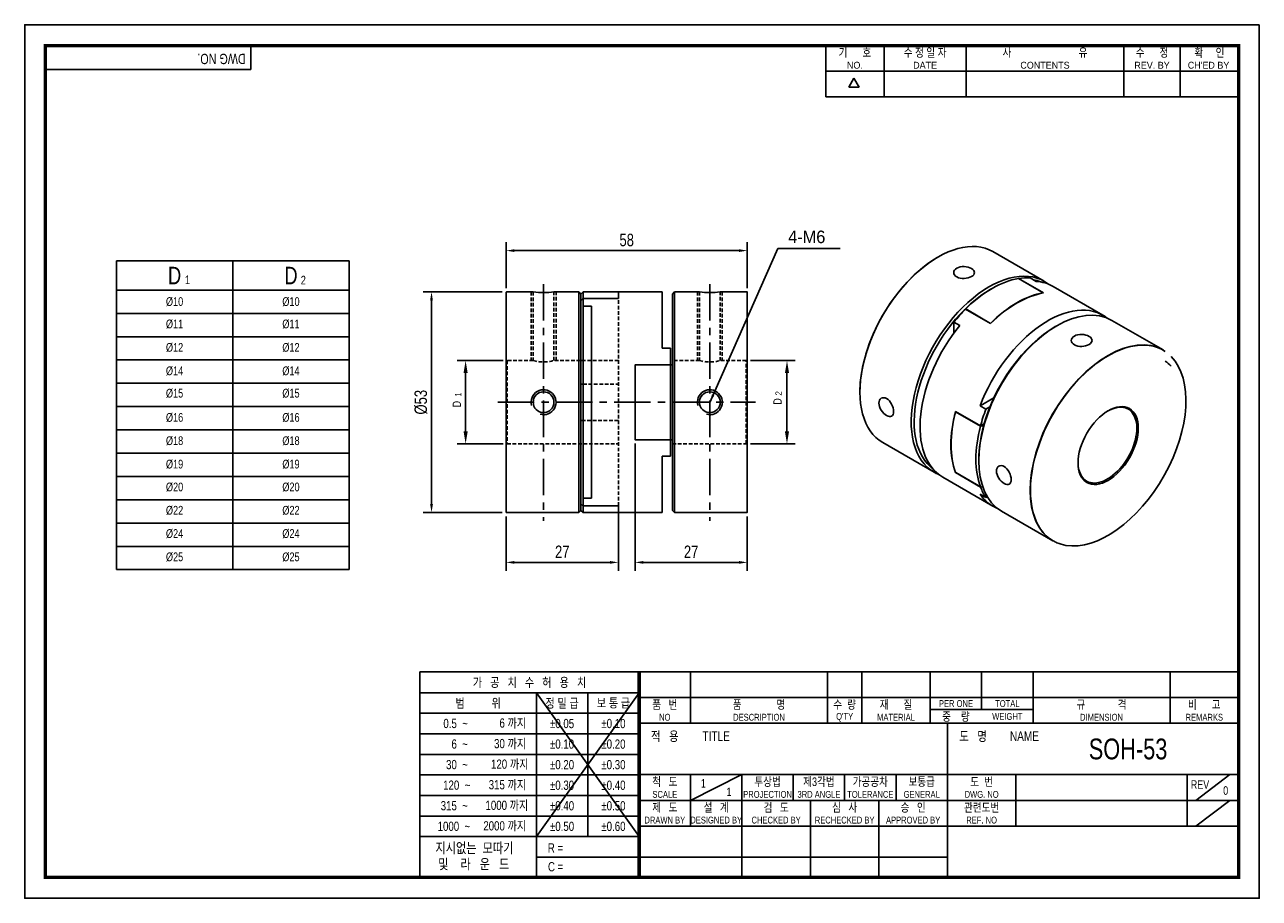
# Model space of a CAD drawing. Header units: millimetres. Extents: x 0 to 297, y 0 to 210.
import ezdxf
from ezdxf.enums import TextEntityAlignment as Align

# ---------------------------------------------------------------- set-up
doc = ezdxf.new("R2010")
doc.units = ezdxf.units.MM
doc.header["$LTSCALE"] = 7
for name, pattern in [('CENTER', [2, 1.25, -0.25, 0.25, -0.25]), ('CENTER2', [1.125, 0.75, -0.125, 0.125, -0.125]), ('DASHED', [0.75, 0.5, -0.25]), ('HIDDEN', [0.375, 0.25, -0.125]), ('HIDDEN2', [0.1875, 0.125, -0.0625]), ('PHANTOM2', [1.25, 0.625, -0.125, 0.125, -0.125, 0.125, -0.125])]:
    doc.linetypes.add(name, pattern=pattern)
doc.layers.get('0').update_dxf_attribs({"linetype": 'CONTINUOUS'})
doc.layers.get('Defpoints').update_dxf_attribs({"linetype": 'CONTINUOUS'})
for name, color, linetype in [('BM', 2, 'CONTINUOUS'), ('C', 1, 'CENTER2'), ('CT', 1, 'CENTER'), ('D', 7, 'CONTINUOUS'), ('DIM', 7, 'CONTINUOUS'), ('H', 3, 'HIDDEN'), ('HD', 4, 'DASHED'), ('P', 4, 'PHANTOM2')]:
    doc.layers.add(name, color=color, linetype=linetype)
doc.styles.get("Standard").update_dxf_attribs({"font": 'Gulim.ttf', "width": 0.8, "height": 3})
doc.dimstyles.new('LIM', dxfattribs={"dimtxt": 2, "dimasz": 2, "dimexe": 2, "dimexo": 1, "dimgap": 1, "dimtad": 1, "dimdec": 3, "dimzin": 9, "dimdsep": 46, "dimtxsty": 'Standard', "dimcen": 3, "dimclrd": 1, "dimclre": 1, "dimadec": 0, "dimazin": 0, "dimtfac": 1, "dimtdec": 3, "dimtmove": 0, "dimatfit": 3, "dimfxl": 0, "dimtolj": 1, "dimtzin": 0, "dimarcsym": 0})

# ---------------------------------------------------------------- blocks, each defined once
blk = doc.blocks.new('*D25')
at = {"layer": 'Defpoints', "color": 0}
for p in [(173.82, 155.69), (115.82, 145.7), (173.82, 145.7)]:
    blk.add_point(p, dxfattribs=at)
at = {"layer": 'DIM', "color": 1, "lineweight": -2}
for p, q in [((115.82, 146.7), (115.82, 157.69)), ((173.82, 146.7), (173.82, 157.69)), ((117.82, 155.69), (171.82, 155.69))]:
    blk.add_line(p, q, dxfattribs=at)
at = {"layer": 'DIM', "color": 1}
for points in [[(117.82, 156.03), (117.82, 155.36), (115.82, 155.69)], [(171.82, 156.03), (171.82, 155.36), (173.82, 155.69)]]:
    blk.add_solid(points, dxfattribs=at)
at = {"layer": 'DIM', "color": 0, "insert": (144.82, 158.23), "char_height": 3, "attachment_point": 5}
blk.add_mtext('\\A1;58', dxfattribs=at)
blk = doc.blocks.new('*D26')
at = {"layer": 'Defpoints', "color": 0}
for p in [(97.87, 145.75), (115.87, 145.75), (115.87, 92.75)]:
    blk.add_point(p, dxfattribs=at)
at = {"layer": 'DIM', "color": 1, "lineweight": -2}
for p, q in [((114.87, 145.75), (95.87, 145.75)), ((97.87, 94.75), (97.87, 143.75)), ((114.87, 92.75), (95.87, 92.75))]:
    blk.add_line(p, q, dxfattribs=at)
at = {"layer": 'DIM', "color": 1}
for points in [[(97.53, 143.75), (98.2, 143.75), (97.87, 145.75)], [(97.53, 94.75), (98.2, 94.75), (97.87, 92.75)]]:
    blk.add_solid(points, dxfattribs=at)
at = {"layer": 'DIM', "color": 0, "insert": (95.33, 119.25), "char_height": 3, "attachment_point": 5, "rotation": 90}
blk.add_mtext('\\A1;%%c53', dxfattribs=at)
blk = doc.blocks.new('*D27')
at = {"layer": 'Defpoints', "color": 0}
for p in [(115.82, 92.8), (142.82, 94.32), (142.82, 80.75)]:
    blk.add_point(p, dxfattribs=at)
at = {"layer": 'DIM', "color": 1, "lineweight": -2}
for p, q in [((142.82, 93.32), (142.82, 78.75)), ((115.82, 91.8), (115.82, 78.75)), ((117.82, 80.75), (140.82, 80.75))]:
    blk.add_line(p, q, dxfattribs=at)
at = {"layer": 'DIM', "color": 1}
for points in [[(117.82, 81.08), (117.82, 80.41), (115.82, 80.75)], [(140.82, 81.08), (140.82, 80.41), (142.82, 80.75)]]:
    blk.add_solid(points, dxfattribs=at)
at = {"layer": 'DIM', "color": 0, "insert": (129.32, 83.29), "char_height": 3, "attachment_point": 5}
blk.add_mtext('\\A1;27', dxfattribs=at)
blk = doc.blocks.new('*D28')
at = {"layer": 'Defpoints', "color": 0}
for p in [(146.82, 110.3), (173.82, 92.8), (173.82, 80.75)]:
    blk.add_point(p, dxfattribs=at)
at = {"layer": 'DIM', "color": 1, "lineweight": -2}
for p, q in [((146.82, 109.3), (146.82, 78.75)), ((173.82, 91.8), (173.82, 78.75)), ((148.82, 80.75), (171.82, 80.75))]:
    blk.add_line(p, q, dxfattribs=at)
at = {"layer": 'DIM', "color": 1}
for points in [[(148.82, 81.08), (148.82, 80.41), (146.82, 80.75)], [(171.82, 81.08), (171.82, 80.41), (173.82, 80.75)]]:
    blk.add_solid(points, dxfattribs=at)
at = {"layer": 'DIM', "color": 0, "insert": (160.32, 83.29), "char_height": 3, "attachment_point": 5}
blk.add_mtext('\\A1;27', dxfattribs=at)

msp = doc.modelspace()

# ---------------------------------------------------------------- linework, layer by layer
for p, q in [((54.437, 199.2323), (54.437, 205)), ((192.7139, 192.6407), (192.7139, 205)), ((206.7211, 192.6407), (206.7211, 205)), ((226.4959, 192.6407), (226.4959, 205)), ((264.3976, 192.6407), (264.3976, 205)), ((277.9928, 192.6407), (277.9928, 205)), ((54.437, 199.2323), (5, 199.2323)), ((192.7139, 198.8204), (291.588, 198.8204)), ((198.2565, 194.9765), (199.4924, 197.1172)), ((200.7283, 194.9765), (199.4924, 197.1172)), ((200.7283, 194.9765), (198.2565, 194.9765)), ((192.7139, 192.6407), (291.588, 192.6407)), ((22.0546, 153.2048), (22.0546, 79.0048)), ((22.0546, 153.2048), (78.0546, 153.2048)), ((78.0546, 153.2048), (78.0546, 79.0048)), ((22.0546, 79.0048), (78.0546, 79.0048)), ((95.0758, 54.437), (95.0758, 5)), ((147.8086, 54.437), (95.0758, 54.437)), ((292, 54.437), (147.8086, 54.437)), ((147.8086, 54.437), (147.8086, 5)), ((160.1679, 54.437), (160.1679, 42.0778)), ((193.1259, 54.437), (193.1259, 42.0778)), ((201.3654, 54.437), (201.3654, 42.0778)), ((217.8444, 54.437), (217.8444, 42.0778)), ((230.2037, 54.437), (230.2037, 45.3736)), ((242.563, 54.437), (242.563, 42.0778)), ((275.521, 54.437), (275.521, 42.0778)), ((147.8086, 49.4295), (95.0758, 49.4295)), ((147.8086, 49.4295), (123.0901, 14.8235)), ((123.0901, 49.4295), (147.8086, 14.8235)), ((123.0901, 49.4295), (123.0901, 5)), ((135.4493, 49.4295), (135.4493, 14.8235)), ((147.8086, 48.2574), (292, 48.2574)), ((217.8444, 45.3736), (242.563, 45.3736)), ((147.8086, 44.4858), (95.0758, 44.4858)), ((147.8086, 42.0778), (292, 42.0778)), ((221.9642, 5), (221.9642, 42.0778)), ((147.8086, 39.5421), (95.0758, 39.5421)), ((147.8086, 34.5984), (95.0758, 34.5984)), ((147.8086, 29.7185), (292, 29.7185)), ((160.1679, 23.5389), (172.5271, 29.7185)), ((160.1679, 29.7185), (160.1679, 17.3593)), ((172.5271, 29.7185), (172.5271, 5)), ((184.8864, 29.7185), (184.8864, 23.5389)), ((197.2457, 29.7185), (197.2457, 23.5389)), ((209.6049, 29.7185), (209.6049, 23.5389)), ((238.4432, 29.7185), (238.4432, 17.3593)), ((279.6407, 29.7185), (279.6407, 17.3593)), ((281.7006, 23.5389), (289.9401, 29.7185)), ((147.8086, 29.6547), (95.0758, 29.6547)), ((147.8086, 24.711), (95.0758, 24.711)), ((147.8086, 23.5389), (221.9642, 23.5389)), ((189.0061, 23.5389), (189.0061, 5)), ((205.4852, 23.5389), (205.4852, 5)), ((221.9642, 23.5389), (292, 23.5389)), ((281.7006, 17.3593), (289.9401, 23.5389)), ((147.8086, 19.7673), (95.0758, 19.7673)), ((147.8086, 17.3593), (292, 17.3593)), ((147.8086, 14.8235), (95.0758, 14.8235)), ((147.8086, 9.8798), (123.0901, 9.8798)), ((147.8086, 9.8798), (221.9642, 9.8798))]:
    msp.add_line(p, q)
at = {"color": 4}
for p, q in [((50.0546, 153.2048), (50.0546, 79.0048)), ((22.0546, 146.2048), (78.0546, 146.2048))]:
    msp.add_line(p, q, dxfattribs=at)
at = {"color": 1}
for p, q in [((22.0546, 140.6048), (78.0546, 140.6048)), ((22.0546, 135.0048), (78.0546, 135.0048)), ((22.0546, 129.4048), (78.0546, 129.4048)), ((22.0546, 123.8048), (78.0546, 123.8048)), ((22.0546, 118.2048), (78.0546, 118.2048)), ((22.0546, 112.6048), (78.0546, 112.6048)), ((22.0546, 107.0048), (78.0546, 107.0048)), ((22.0546, 101.4048), (78.0546, 101.4048)), ((22.0546, 95.8048), (78.0546, 95.8048)), ((22.0546, 90.2048), (78.0546, 90.2048)), ((22.0546, 84.6048), (78.0546, 84.6048))]:
    msp.add_line(p, q, dxfattribs=at)
msp.add_lwpolyline([(297, 210), (0, 210), (0, 0), (297, 0)], close=True)
msp.add_lwpolyline([(292, 205, 0.8, 0.8, 0), (5, 205, 0.8, 0.8, 0), (5, 5, 0.8, 0.8, 0), (292, 5, 0.8, 0.8, 0)], format="xyseb", close=True)
at = {"const_width": 0.824}
msp.add_lwpolyline([(147.8086, 5), (147.8086, 54.437)], dxfattribs=at)
at = {"layer": 'BM', "linetype": 'Continuous'}
for p, q in [((245.2536, 148.3193), (232.9146, 155.4432)), ((245.0263, 145.5332), (239.0513, 148.9829)), ((245.0393, 145.5312), (239.0607, 148.983)), ((239.0746, 148.9867), (245.085, 145.5166)), ((239.0746, 148.9749), (239.0746, 148.9867)), ((241.9031, 149.1233), (243.3173, 148.3068)), ((115.8162, 145.6975), (115.8162, 92.7975)), ((122.317, 145.7475), (115.8662, 145.7475)), ((133.3162, 145.7475), (127.3082, 145.7475)), ((133.3162, 92.7475), (133.3162, 145.7475)), ((133.8162, 145.2475), (133.3162, 145.7475)), ((134.3162, 145.7475), (133.8162, 145.2475)), ((142.7662, 145.7475), (134.3162, 145.7475)), ((134.3162, 144.1843), (134.3162, 145.7475)), ((153.3162, 145.7475), (142.8162, 145.7475)), ((142.8162, 145.7475), (142.8162, 144.1724)), ((153.3162, 145.7475), (153.3162, 132.2475)), ((156.3162, 145.7475), (155.8162, 145.2475)), ((156.3162, 92.7475), (156.3162, 145.7475)), ((162.3241, 145.7475), (156.3162, 145.7475)), ((173.7662, 145.7475), (167.3154, 145.7475)), ((173.8162, 92.7975), (173.8162, 145.6975)), ((232.7107, 146.5985), (232.3571, 146.3944)), ((259.3957, 140.1543), (247.3749, 147.0945)), ((133.8162, 143.6401), (133.8162, 145.2475)), ((134.2831, 144.1373), (133.8162, 143.6401)), ((133.8162, 143.6401), (133.8162, 94.8549)), ((134.3162, 142.3397), (134.3162, 144.1724)), ((134.3162, 144.1724), (142.8162, 144.1724)), ((155.8162, 145.2475), (155.8162, 128.2475)), ((134.3162, 96.1553), (134.3162, 142.3397)), ((134.3162, 142.3397), (136.3162, 142.3397)), ((136.3162, 142.3397), (136.3162, 96.1553)), ((226.3234, 141.623), (225.9932, 141.4077)), ((225.9932, 141.282), (225.9932, 141.4077)), ((226.3285, 141.6201), (226.3234, 141.623)), ((226.3467, 141.6382), (232.3571, 138.1681)), ((226.3701, 141.6615), (232.3452, 138.2118)), ((223.5183, 138.5088), (224.9325, 137.6923)), ((223.5183, 135.8584), (223.5183, 138.5088)), ((248.267, 137.6171), (247.9135, 137.4129)), ((273.856, 131.8056), (261.517, 138.9296)), ((155.3162, 132.2475), (153.3162, 132.2475)), ((155.3162, 128.2475), (155.3162, 132.2475)), ((146.8162, 110.2475), (146.8162, 128.2475)), ((155.3162, 128.2475), (146.8162, 128.2475)), ((155.3162, 128.2475), (155.3492, 128.2475)), ((155.3162, 110.2806), (155.3162, 128.2144)), ((155.3492, 128.2475), (155.8162, 128.2475)), ((155.8162, 110.2475), (155.8162, 128.2475)), ((133.8162, 123.6064), (134.3162, 123.6064)), ((229.8171, 118.3918), (233.1529, 120.3177)), ((229.9354, 113.5611), (223.925, 117.0312)), ((229.9269, 113.5292), (223.9519, 116.9789)), ((231.2313, 117.5753), (229.8171, 118.3918)), ((231.2313, 117.5753), (232.2012, 118.1353)), ((134.3162, 114.8886), (133.8162, 114.8886)), ((230.7999, 114.0602), (229.9354, 113.5611)), ((229.9602, 113.5754), (229.9836, 113.5619)), ((229.9836, 113.5619), (230.6653, 113.5743)), ((155.3162, 110.2475), (146.8162, 110.2475)), ((155.3162, 106.2475), (155.3162, 110.2475)), ((155.3492, 110.2475), (155.3162, 110.2475)), ((155.8162, 110.2475), (155.3492, 110.2475)), ((155.8162, 110.2475), (155.8162, 93.2475)), ((206.4146, 109.5439), (218.7536, 102.4199)), ((153.3162, 106.2475), (153.3162, 92.7475)), ((155.3162, 106.2475), (153.3162, 106.2475)), ((229.5287, 105.5696), (229.5287, 105.1613)), ((220.8749, 101.1952), (232.8957, 94.255)), ((223.925, 102.3343), (223.9419, 102.344)), ((229.9354, 98.8641), (223.925, 102.3343)), ((223.9519, 102.336), (229.9269, 98.8863)), ((223.9602, 102.3257), (229.9388, 98.8739)), ((229.9354, 98.8641), (229.9467, 98.8707)), ((230.5147, 98.8746), (229.9836, 98.865)), ((134.3162, 96.1553), (136.3162, 96.1553)), ((134.3162, 94.3226), (134.3162, 96.1553)), ((231.2313, 96.3463), (229.8171, 97.1628)), ((231.56, 96.5361), (231.2313, 96.3463)), ((115.8662, 92.7475), (133.3162, 92.7475)), ((133.3162, 92.7475), (133.8162, 93.2475)), ((133.8162, 94.8549), (134.2831, 94.3578)), ((133.8162, 93.2475), (133.8162, 94.8549)), ((133.8162, 93.2475), (134.3162, 92.7475)), ((134.3162, 94.3226), (142.8162, 94.3226)), ((134.3162, 92.7475), (134.3162, 94.3107)), ((134.3162, 92.7475), (142.7662, 92.7475)), ((142.8162, 94.3226), (142.8162, 92.7475)), ((142.8162, 92.7475), (153.3162, 92.7475)), ((155.8162, 93.2475), (156.3162, 92.7475)), ((156.3162, 92.7475), (173.7662, 92.7475)), ((235.017, 93.0302), (247.356, 85.9063))]:
    msp.add_line(p, q, dxfattribs=at)
at = {"layer": 'BM', "linetype": 'HIDDEN2'}
for p, q in [((133.8162, 143.6401), (134.2831, 144.1373)), ((134.3162, 142.3397), (136.3162, 142.3397)), ((155.8162, 128.2475), (155.8162, 110.2475)), ((134.2831, 94.3578), (133.8162, 94.8549))]:
    msp.add_line(p, q, dxfattribs=at)
at = {"layer": 'BM', "linetype": 'Continuous'}
for centre in [(124.8162, 119.2475), (164.8162, 119.2475)]:
    msp.add_circle(centre, 2.5, dxfattribs=at)
for centre, radius, start, end in [((115.8662, 145.6975), 0.05, 90, 180), ((124.8162, 172.1239), 26.4945, 264.585573, 275.414429), ((142.7662, 145.6975), 0.05, 0, 90), ((164.8162, 172.1239), 26.4945, 264.585571, 275.414427), ((173.7662, 145.6975), 0.05, 0, 90), ((245.0143, 145.4879), 0.05, 29.10654, 60), ((226.1398, 141.8939), 0.3272, 304.114803, 314.727902), ((146.8662, 128.1975), 0.05, 90, 180), ((155.3475, 128.2162), 0.0314, 86.944234, 183.128245), ((223.9852, 116.9843), 0.05, 137.860636, 165.213819), ((146.8662, 110.2975), 0.05, 180, 270), ((155.3475, 110.2789), 0.0314, 176.865476, 273.062045), ((223.9852, 102.369), 0.05, 200.790406, 240), ((115.8662, 92.7975), 0.05, 180, 270), ((142.7662, 92.7975), 0.05, 270, 0), ((173.7662, 92.7975), 0.05, 270, 0)]:
    msp.add_arc(centre, radius, start, end, dxfattribs=at)
at = {"layer": 'BM', "color": 1, "linetype": 'Continuous'}
for centre in [(124.8162, 119.2475), (164.8162, 119.2475)]:
    msp.add_arc(centre, 3, 255, 195, dxfattribs=at)
at = {"layer": 'BM', "linetype": 'Continuous'}
for centre, major_axis, ratio, start_param, end_param in [((219.6646, 132.4935), (-13.25, -22.9497), 0.57735027, 3.14159265, 6.28318531), ((219.6292, 132.514), (13.225, 22.9064), 0.57735027, 0.79061251, 2.35619449), ((232.0036, 125.3696), (-13.25, -22.9497), 0.57735027, 3.06145709, 6.28318531), ((232.7107, 124.9614), (13.25, 22.9497), 0.57735027, 0.44020942, 1.1305869), ((232.7107, 124.9614), (13.25, 22.9497), 0.57735027, 0.27265896, 0.4388825), ((232.3571, 125.1655), (-13, -22.5167), 0.57735027, 3.21645269, 3.33383325), ((232.3571, 125.1655), (13, 22.5167), 0.57735027, 0.78539816, 1.13886655), ((238.6857, 121.5117), (13.25, 22.9497), 0.57735027, 0.44020942, 1.1305869), ((234.1249, 124.1449), (-13.25, -22.9497), 0.57735027, 3.14159265, 3.41425161), ((245.0143, 145.4879), (-0.025, -0.0433), 0.57735027, 3.14159265, 3.58180208), ((245.0143, 145.4879), (-0.008, 0.0494), 0.73865379, 5.05947373, 5.74082886), ((248.267, 115.9799), (13.25, 22.9497), 0.57735027, 0, 3.14159265), ((246.1457, 117.2046), (-13.25, -22.9497), 0.57735027, 3.06145709, 4.98504794), ((238.7211, 121.4913), (13.25, 22.9497), 0.57735027, 0.4388825, 1.13191383), ((232.3571, 125.1655), (13, 22.5167), 0.57735027, 1.13886655, 3.06673261), ((232.7107, 124.9614), (13.25, 22.9497), 0.57735027, 1.13191383, 1.29813737), ((234.1249, 124.1449), (13.25, 22.9497), 0.57735027, 1.29813737, 3.14159265), ((247.9135, 116.184), (-13, -22.5167), 0.57735027, 3.92699082, 5.14431876), ((232.3571, 138.1802), (0.025, 0.0433), 0.57735027, 1.1305869, 1.78266819), ((232.3571, 138.1802), (-0.0352, 0.0355), 0.34793281, 4.53946085, 5.3758248), ((260.606, 108.856), (13.25, 22.9497), 0.57735027, 0, 3.14159265), ((260.6414, 108.8356), (-13.225, -22.9064), 0.57735027, 3.10601161, 6.28318531), ((260.6414, 108.8356), (-13.225, -22.9064), 0.57735027, 0.21079294, 2.97993931), ((260.6414, 106.5322), (-13.225, -22.9064), 0.57735027, 2.97993931, 3.10601161), ((260.4646, 108.9376), (-5, -8.6603), 0.57735027, 0, 3.91456766), ((241.5495, 119.8583), (-13.25, -22.9497), 0.57735027, 5.15127148, 5.84430281), ((241.5849, 119.8379), (-13.25, -22.9497), 0.57735027, 5.1525984, 5.84297589), ((241.5495, 119.8583), (-13.225, -22.9064), 0.57735027, 5.1525984, 5.23189721), ((223.9852, 116.9843), (0.0483, -0.0128), 0.34793281, 3.14159265, 4.04895316), ((223.9852, 116.9843), (-0.025, -0.0433), 0.57735027, 4.50051711, 5.1525984), ((247.5599, 116.3882), (-13.25, -22.9497), 0.57735027, 4.98504794, 5.15127148), ((247.5599, 116.3882), (-13.25, -22.9497), 0.57735027, 5.1525984, 5.84297589), ((247.9135, 116.184), (-13, -22.5167), 0.57735027, 5.14431876, 5.49778714), ((260.4646, 108.9376), (-5, -8.6603), 0.57735027, 5.5102103, 6.28318531), ((232.0036, 125.3696), (-13.25, -22.9497), 0.57735027, 0, 0.08013556), ((223.9852, 102.369), (0.0467, 0.0177), 0.73865379, 3.14159265, 3.6839491), ((223.9852, 102.369), (0.025, 0.0433), 0.57735027, 2.70138323, 3.14159265), ((247.5599, 116.3882), (-13.25, -22.9497), 0.57735027, 5.84430281, 6.01052635), ((246.1457, 117.2046), (13.25, 22.9497), 0.57735027, 2.86893369, 3.22172822), ((260.6414, 108.8356), (-13.225, -22.9064), 0.57735027, 0, 0.06430696), ((260.6414, 108.8356), (-13.225, -22.9064), 0.57735027, 0.06430696, 0.21079294)]:
    msp.add_ellipse(centre, major_axis=major_axis, ratio=ratio, start_param=start_param, end_param=end_param, dxfattribs=at)
msp.add_ellipse((260.6414, 108.8356), major_axis=(5.125, 8.8768), ratio=0.57735027, dxfattribs=at)
for points, knots in [([(224.2254, 149.3598), (224.6928, 149.0899), (225.3415, 148.9601), (226.6454, 149.0105), (227.2983, 149.1894), (228.2216, 149.722), (228.4929, 150.0724), (228.4935, 150.7838), (228.223, 151.1341), (227.3002, 151.6672), (226.6475, 151.8464), (225.3437, 151.8975), (224.6946, 151.7678), (223.7596, 151.2291), (223.4937, 150.8316), (223.4927, 150.0282), (223.758, 149.6296), (224.2254, 149.3598)], [0, 0, 0, 0, 0.125, 0.125, 0.25, 0.25, 0.375, 0.375, 0.5, 0.5, 0.625, 0.625, 0.75, 0.75, 0.875, 0.875, 1, 1, 1, 1]), ([(239.0609, 148.9828), (239.0604, 148.9831), (239.0596, 148.9834), (239.0584, 148.9834), (239.0567, 148.9836), (239.0543, 148.9834), (239.0513, 148.9829)], [0.68016214, 0.68016214, 0.68016214, 0.68016214, 0.80755585, 0.80755585, 0.80755585, 1, 1, 1, 1]), ([(134.3162, 144.1843), (134.3162, 144.1829), (134.3156, 144.1808), (134.3145, 144.1784), (134.3134, 144.176), (134.3118, 144.1731), (134.3099, 144.1701), (134.3071, 144.1659), (134.3037, 144.1613), (134.3001, 144.1567), (134.2949, 144.1503), (134.2891, 144.1436), (134.2831, 144.1373)], [0, 0, 0, 0, 0.18409346, 0.18409346, 0.18409346, 0.36961739, 0.36961739, 0.36961739, 0.63124594, 0.63124594, 0.63124594, 1, 1, 1, 1]), ([(256.0452, 135.0711), (255.5778, 135.3409), (254.9291, 135.517), (253.6253, 135.5673), (252.9723, 135.4344), (252.049, 134.9019), (251.7777, 134.5061), (251.7771, 133.6928), (252.0476, 133.2968), (252.9704, 132.7636), (253.6231, 132.6305), (254.9269, 132.6801), (255.576, 132.8559), (256.511, 133.3948), (256.7769, 133.7464), (256.778, 134.449), (256.5126, 134.8012), (256.0452, 135.0711)], [0, 0, 0, 0, 0.125, 0.125, 0.25, 0.25, 0.375, 0.375, 0.5, 0.5, 0.625, 0.625, 0.75, 0.75, 0.875, 0.875, 1, 1, 1, 1]), ([(207.3384, 116.0282), (207.8058, 115.7583), (208.2425, 115.7046), (208.8508, 116.0559), (209.0224, 116.4668), (209.0228, 117.5321), (208.855, 118.1814), (208.2392, 119.3505), (207.8006, 119.8436), (206.8775, 120.377), (206.3959, 120.4113), (205.6998, 120.0108), (205.4876, 119.5828), (205.4866, 118.5047), (205.6979, 117.8775), (206.3931, 116.7729), (206.871, 116.298), (207.3384, 116.0282)], [0, 0, 0, 0, 0.125, 0.125, 0.25, 0.25, 0.375, 0.375, 0.5, 0.5, 0.625, 0.625, 0.75, 0.75, 0.875, 0.875, 1, 1, 1, 1]), ([(229.9269, 113.5292), (229.928, 113.5332), (229.9299, 113.537), (229.9323, 113.5404), (229.9348, 113.5438), (229.938, 113.5468), (229.9414, 113.5494), (229.9463, 113.553), (229.952, 113.5557), (229.9578, 113.5577), (229.966, 113.5605), (229.9749, 113.5618), (229.9836, 113.5619)], [0, 0, 0, 0, 0.18409346, 0.18409346, 0.18409346, 0.36961739, 0.36961739, 0.36961739, 0.63124594, 0.63124594, 0.63124594, 1, 1, 1, 1]), ([(235.6227, 103.7807), (235.1553, 104.0506), (234.6784, 104.0811), (233.983, 103.6795), (233.7716, 103.2456), (233.7711, 102.1803), (233.9783, 101.5536), (234.6823, 100.4355), (235.1604, 99.9653), (236.0836, 99.4319), (236.5253, 99.3745), (237.1342, 99.7247), (237.3065, 100.1296), (237.3073, 101.2077), (237.1358, 101.8578), (236.5278, 103.0127), (236.0901, 103.5108), (235.6227, 103.7807)], [0, 0, 0, 0, 0.125, 0.125, 0.25, 0.25, 0.375, 0.375, 0.5, 0.5, 0.625, 0.625, 0.75, 0.75, 0.875, 0.875, 1, 1, 1, 1]), ([(229.9836, 98.865), (229.9752, 98.8648), (229.9668, 98.8654), (229.9589, 98.867), (229.9532, 98.8681), (229.9476, 98.8697), (229.9428, 98.8719), (229.9389, 98.8737), (229.9354, 98.8758), (229.9327, 98.8783), (229.93, 98.8807), (229.928, 98.8834), (229.9269, 98.8863)], [0, 0, 0, 0, 0.352933, 0.352933, 0.352933, 0.60628488, 0.60628488, 0.60628488, 0.80755585, 0.80755585, 0.80755585, 1, 1, 1, 1]), ([(134.2831, 94.3578), (134.2888, 94.3517), (134.2944, 94.3453), (134.2994, 94.3391), (134.303, 94.3347), (134.3064, 94.3302), (134.3091, 94.3261), (134.3113, 94.3228), (134.3131, 94.3196), (134.3143, 94.317), (134.3155, 94.3144), (134.3162, 94.3123), (134.3162, 94.3107)], [0, 0, 0, 0, 0.352933, 0.352933, 0.352933, 0.60628488, 0.60628488, 0.60628488, 0.80755585, 0.80755585, 0.80755585, 1, 1, 1, 1])]:
    msp.add_open_spline(points, degree=3, knots=knots, dxfattribs=at)
at = {"layer": 'BM', "linetype": 'HIDDEN2'}
for points, knots in [([(134.2831, 144.1373), (134.2888, 144.1434), (134.2944, 144.1497), (134.2994, 144.1559), (134.303, 144.1604), (134.3064, 144.1649), (134.3091, 144.169), (134.3113, 144.1723), (134.3131, 144.1754), (134.3143, 144.1781), (134.3155, 144.1806), (134.3162, 144.1828), (134.3162, 144.1843)], [0, 0, 0, 0, 0.352933, 0.352933, 0.352933, 0.60628488, 0.60628488, 0.60628488, 0.80755585, 0.80755585, 0.80755585, 1, 1, 1, 1]), ([(134.3162, 94.3107), (134.3162, 94.3122), (134.3156, 94.3143), (134.3145, 94.3167), (134.3134, 94.3191), (134.3118, 94.3219), (134.3099, 94.3249), (134.3071, 94.3291), (134.3037, 94.3337), (134.3001, 94.3383), (134.2949, 94.3448), (134.2891, 94.3514), (134.2831, 94.3578)], [0, 0, 0, 0, 0.18409346, 0.18409346, 0.18409346, 0.36961739, 0.36961739, 0.36961739, 0.63124594, 0.63124594, 0.63124594, 1, 1, 1, 1])]:
    msp.add_open_spline(points, degree=3, knots=knots, dxfattribs=at)
at = {"layer": 'C'}
msp.add_line((147.8086, 49.4295), (147.8086, 49.3961), dxfattribs=at)
at = {"layer": 'CT'}
for p, q in [((124.8162, 147.6293), (124.8162, 90.7475)), ((164.8162, 147.6293), (164.8162, 90.7475)), ((113.8162, 119.2475), (175.8162, 119.2475))]:
    msp.add_line(p, q, dxfattribs=at)
at = {"layer": 'DIM', "color": 1}
for p, q in [((115.0662, 129.2475), (104.0691, 129.2475)), ((174.5662, 129.2475), (185.3785, 129.2475)), ((106.0691, 112.2475), (106.0691, 126.2475)), ((183.3785, 112.2475), (183.3785, 126.2475)), ((115.0662, 109.2475), (104.0691, 109.2475)), ((174.5662, 109.2475), (185.3785, 109.2475))]:
    msp.add_line(p, q, dxfattribs=at)
for points in [[(105.5691, 126.2475), (106.5691, 126.2475), (106.0691, 129.2475)], [(182.8785, 126.2475), (183.8785, 126.2475), (183.3785, 129.2475)], [(105.5691, 112.2475), (106.5691, 112.2475), (106.0691, 109.2475)], [(182.8785, 112.2475), (183.8785, 112.2475), (183.3785, 109.2475)]]:
    msp.add_solid(points, dxfattribs=at)
at = {"layer": 'H'}
msp.add_line((147.8086, 49.3128), (147.8086, 49.2711), dxfattribs=at)
at = {"layer": 'HD', "color": 1, "linetype": 'HIDDEN2'}
for p, q in [((121.8162, 145.7475), (121.8162, 129.2454)), ((127.8162, 129.246), (127.8162, 145.7475)), ((161.8162, 145.7475), (161.8162, 129.2475)), ((167.8162, 145.7475), (167.8162, 129.2475))]:
    msp.add_line(p, q, dxfattribs=at)
at = {"layer": 'HD', "linetype": 'HIDDEN2'}
for p, q in [((122.3162, 145.7475), (122.3162, 129.2454)), ((127.3162, 129.246), (127.3162, 145.7475)), ((162.3162, 145.7475), (162.3162, 129.246)), ((167.3162, 129.2454), (167.3162, 145.7475)), ((142.8162, 94.3226), (142.8162, 144.1724)), ((116.0662, 129.2475), (115.8162, 129.4975)), ((122.3247, 129.2475), (116.0662, 129.2475)), ((116.0662, 129.2475), (116.0662, 109.2475)), ((142.8162, 129.2475), (127.3101, 129.2475)), ((162.3223, 129.2475), (155.8162, 129.2475)), ((173.5662, 129.2475), (167.3076, 129.2475)), ((173.8162, 129.4975), (173.5662, 129.2475)), ((173.5662, 109.2475), (173.5662, 129.2475)), ((134.3162, 123.6064), (142.7662, 123.6064)), ((142.7662, 114.8886), (134.3162, 114.8886)), ((115.8162, 108.9975), (116.0662, 109.2475)), ((116.0662, 109.2475), (142.8162, 109.2475)), ((155.8162, 109.2475), (173.5662, 109.2475)), ((173.5662, 109.2475), (173.8162, 108.9975))]:
    msp.add_line(p, q, dxfattribs=at)
for centre, start, end in [((124.8162, 138.9136), 255.498931, 284.50107), ((164.8162, 138.9136), 255.49893, 284.501069)]:
    msp.add_arc(centre, 9.9841, start, end, dxfattribs=at)
for points, knots in [([(142.8162, 123.7082), (142.8162, 123.6883), (142.8136, 123.6688), (142.8037, 123.6404), (142.7994, 123.6309), (142.7867, 123.6143), (142.7775, 123.6064), (142.7662, 123.6064)], [0, 0, 0, 0, 0.5, 0.5, 0.75, 0.75, 1, 1, 1, 1]), ([(142.7662, 114.8886), (142.7775, 114.8886), (142.7866, 114.8808), (142.7993, 114.8642), (142.8036, 114.855), (142.8136, 114.8264), (142.8162, 114.8068), (142.8162, 114.7869)], [0, 0, 0, 0, 0.25, 0.25, 0.5, 0.5, 1, 1, 1, 1])]:
    msp.add_open_spline(points, degree=3, knots=knots, dxfattribs=at)
at = {"layer": 'P'}
msp.add_line((147.8086, 49.221), (147.8086, 49.1627), dxfattribs=at)

# ---------------------------------------------------------------- texts
at = {"color": 0}
for s, insert, char_height, width, attachment_point in [('D', (36.0546, 149.7048), 4.2, 28, 5), ('D', (64.0546, 149.7048), 4.2, 28, 5), ('1', (38.5504, 149.7297), 2.1, 6.3, 1), ('2', (66.4208, 149.6492), 2.1, 3.36, 1), ('%%c10', (36.0546, 143.4048), 2.1, 28, 5), ('%%c10', (64.0546, 143.4048), 2.1, 28, 5), ('%%C11', (36.0546, 138.0302), 2.1, 28, 5), ('%%C11', (64.0546, 138.0302), 2.1, 28, 5), ('%%c12', (36.0546, 132.396), 2.1, 28, 5), ('%%c12', (64.0546, 132.396), 2.1, 28, 5), ('%%C14', (36.0546, 126.7619), 2.1, 28, 5), ('%%C14', (64.0546, 126.7619), 2.1, 28, 5), ('%%c15', (36.0546, 121.3873), 2.1, 28, 5), ('%%c15', (64.0546, 121.3873), 2.1, 28, 5), ('%%c16', (36.0546, 115.5619), 2.1, 28, 5), ('%%c16', (64.0546, 115.5619), 2.1, 28, 5), ('%%c18', (36.0546, 109.9619), 2.1, 28, 5), ('%%c18', (64.0546, 109.9619), 2.1, 28, 5), ('%%C19', (36.0546, 104.3381), 2.1, 28, 5), ('%%C19', (64.0546, 104.3381), 2.1, 28, 5), ('%%c20', (36.0546, 98.8405), 2.1, 28, 5), ('%%c20', (64.0546, 98.8405), 2.1, 28, 5), ('%%c22', (36.0546, 93.2405), 2.1, 28, 5), ('%%c22', (64.0546, 93.2405), 2.1, 28, 5), ('%%c24', (36.0546, 87.6405), 2.1, 28, 5), ('%%c24', (64.0546, 87.6405), 2.1, 28, 5), ('%%c25', (36.0546, 82.0405), 2.1, 28, 5), ('%%c25', (64.0546, 82.0405), 2.1, 28, 5)]:
    msp.add_mtext(s, dxfattribs=dict(at, insert=insert, char_height=char_height, width=width, attachment_point=attachment_point))
at = {"layer": 'D', "width": 0.8}
for s, height, p in [('확     인', 2.05988, (284.9964, 203.3521)), ('기      호', 2.05988, (199.7175, 203.3521)), ('수 정 일 자', 2.05988, (216.6085, 203.3521)), ('사                           유', 2.059877, (245.4468, 203.3521)), ('수      정', 2.05988, (271.1952, 203.3521)), ('가   공   치   수   허   용   치', 2.224667, (121.4422, 51.9333)), ('범          위', 2.224667, (109.0829, 46.9576)), ('정 밀 급', 2.22467, (129.2697, 46.9576)), ('보 통 급', 2.22467, (141.629, 46.9576)), ('품   번', 2.05988, (153.9882, 46.6095)), ('품              명', 2.059877, (176.6469, 46.6095)), ('수  량', 2.05988, (197.2457, 46.6095)), ('재      질', 2.05988, (209.6049, 46.6095)), ('PER ONE', 1.6479, (224.0241, 46.8155)), ('TOTAL', 1.6479, (236.3833, 46.8155)), ('규             격', 2.059877, (259.042, 46.6095)), ('비      고', 2.05988, (283.7605, 46.6095)), ('NO', 1.6479, (153.9882, 43.5197)), ('DESCRIPTION', 1.647902, (176.6469, 43.5197)), ("Q'TY", 1.6479, (197.2457, 43.5197)), ('MATERIAL', 1.6479, (209.6049, 43.5197)), ('중    량', 2.05988, (224.0241, 43.7257)), ('WEIGHT', 1.6479, (236.3833, 43.7257)), ('DIMENSION', 1.6479, (259.042, 43.5197)), ('REMARKS', 1.6479, (283.7605, 43.5197)), ('%%p0.05', 2.22467, (129.2697, 42.0139)), ('%%p0.10', 2.22467, (141.629, 42.0139)), ('%%p0.10', 2.22467, (129.2697, 37.0702)), ('%%p0.20', 2.22467, (141.629, 37.0702)), ('적   용', 2.30706, (153.9882, 38.988)), ('TITLE', 2.30706, (166.3475, 38.988)), ('도   명', 2.30706, (228.1438, 38.988)), ('NAME', 2.30706, (240.5031, 38.988)), ('SOH-53', 5, (265.4275, 35.8982)), ('%%p0.20', 2.22467, (129.2697, 32.1265)), ('%%p0.30', 2.22467, (141.629, 32.1265)), ('%%p0.30', 2.22467, (129.2697, 27.1828)), ('%%p0.40', 2.22467, (141.629, 27.1828)), ('척   도', 2.05988, (153.9882, 28.0706)), ('1', 2.0599, (163.2577, 27.6586)), ('1', 2.0599, (169.4373, 25.5988)), ('투상법', 2.05988, (178.7068, 28.0706)), ('제3각법', 2.05988, (191.066, 28.0706)), ('가공공차', 2.05988, (203.4253, 28.0706)), ('보통급', 2.05988, (215.7845, 28.0706)), ('도  번', 2.05988, (230.2037, 28.0706)), ('REV', 2.05988, (282.7306, 27.3497)), ('0', 2.0599, (288.9102, 25.9078)), ('%%p0.40', 2.22467, (129.2697, 22.2391)), ('%%p0.50', 2.22467, (141.629, 22.2391)), ('SCALE', 1.6479, (153.9882, 24.9808)), ('PROJECTION', 1.6479, (178.7068, 24.9808)), ('3RD ANGLE', 1.6479, (191.066, 24.9808)), ('TOLERANCE', 1.6479, (203.4253, 24.9808)), ('GENERAL', 1.6479, (215.7845, 24.9808)), ('DWG. NO', 1.6479, (230.2037, 24.9808)), ('제   도', 2.05988, (153.9882, 21.891)), ('설   계', 2.05988, (166.3475, 21.891)), ('검   도', 2.05988, (180.7666, 21.891)), ('심   사', 2.05988, (197.2457, 21.891)), ('승   인', 2.05988, (213.7247, 21.891)), ('관련도번', 2.05988, (230.2037, 21.891)), ('%%p0.50', 2.22467, (129.2697, 17.2954)), ('%%p0.60', 2.22467, (141.629, 17.2954)), ('REF. NO', 1.6479, (230.2037, 18.8012))]:
    msp.add_text(s, height=height, dxfattribs=at).set_placement(p, align=Align.MIDDLE)
msp.add_text('DWG NO.', height=2.47185, rotation=180, dxfattribs=at).set_placement((53.1681, 203.0007))
at = {"layer": 'D'}
for s, p in [('NO.', (199.7175, 200.2623)), ('DATE', (216.6085, 200.2623)), ('CONTENTS', (245.4468, 200.2623)), ('REV. BY', (271.1952, 200.2623)), ("CH'ED BY", (284.7904, 200.2623))]:
    msp.add_text(s, height=1.6479, dxfattribs=at).set_placement(p, align=Align.MIDDLE)
at = {"layer": 'D', "width": 0.8}
for s, height, p in [('DRAWN BY', 1.6479, (153.9882, 17.9772)), ('DESIGNED BY', 1.647902, (166.3475, 17.9772)), ('CHECKED BY', 1.6479, (180.7666, 17.9772)), ('RECHECKED BY', 1.647902, (197.2457, 17.9772)), ('APPROVED BY', 1.647902, (213.7247, 17.9772))]:
    msp.add_text(s, height=height, dxfattribs=at).set_placement(p, align=Align.CENTER)
at = {"layer": 'D', "linetype": 'ByBlock', "width": 0.8}
for s, height, p in [('지시없는  모따기', 2.47185, (98.783, 10.8675)), ('및    라   운   드', 2.471852, (99.4623, 6.9968))]:
    msp.add_text(s, height=height, dxfattribs=at).set_placement(p)
at = {"layer": 'D', "width": 0.8}
for s, p in [('R = ', (125.8389, 10.9999)), ('C = ', (125.878, 6.4776))]:
    msp.add_text(s, height=2.22467, dxfattribs=at).set_placement(p)
at = {"layer": 'D', "char_height": 2.22467, "attachment_point": 6}
for s, insert, width in [('0.5  ~', (106.6111, 42.0139), 8.231062), ('6 까지', (120.6182, 42.0139), 9.803532), ('30 까지', (120.6182, 37.0702), 9.803491), ('6  ~', (106.6111, 37.0702), 8.231022), ('30  ~', (106.6111, 32.1265), 8.231022), ('120 까지', (121.1758, 32.1265), 12.652424), ('120  ~', (107.1976, 27.1828), 8.937991), ('315 까지', (120.6182, 27.1828), 12.097781), ('1000 까지', (121.1426, 22.2391), 13.382285), ('315  ~', (106.6111, 22.2391), 9.885083), ('1000  ~', (107.1704, 17.2954), 14.528725), ('2000 까지', (120.6182, 17.2954), 12.974319)]:
    msp.add_mtext(s, dxfattribs=dict(at, insert=insert, width=width))
at = {"layer": 'DIM'}
msp.add_text('4-M6', height=3, dxfattribs=at).set_placement((183.6637, 157.5036))
msp.add_text('2', height=1.5, rotation=90, dxfattribs=at).set_placement((182.103, 120.8298))
at = {"layer": 'DIM', "attachment_point": 1, "rotation": 90}
for s, insert, char_height, width in [('D', (102.94, 118.0487), 2, 4.1), ('1', (103.5047, 120.597), 1.5, 1.072591), ('D', (180.0977, 118.6904), 2, 4.1)]:
    msp.add_mtext(s, dxfattribs=dict(at, insert=insert, char_height=char_height, width=width))

# ---------------------------------------------------------------- dimensions: what is measured, and where the dimension line sits
at = {"layer": 'DIM'}
for base, p1, p2, picture, middle in [((173.8162, 155.6942), (115.8162, 145.6975), (173.8162, 145.6975), '*D25', (144.8162, 158.2322)), ((173.8162, 80.7476), (146.8162, 110.2975), (173.8162, 92.7975), '*D28', (160.3162, 83.2876)), ((142.8162, 80.7476), (115.8162, 92.7975), (142.8162, 94.3226), '*D27', (129.3162, 83.2876))]:
    dim = msp.add_linear_dim(base=base, p1=p1, p2=p2, dimstyle='LIM', dxfattribs=at)
    dim.commit()
    dim.dimension.update_dxf_attribs({"geometry": picture, "text_midpoint": middle})
dim = msp.add_linear_dim(base=(97.8662, 145.7475), p1=(115.8662, 92.7475), p2=(115.8662, 145.7475), angle=90, text='%%c<>', dimstyle='LIM', dxfattribs=at)
dim.commit()
dim.dimension.update_dxf_attribs({"geometry": '*D26', "text_midpoint": (95.3282, 119.2475)})

# ---------------------------------------------------------------- leaders
msp.add_leader([(164.8162, 119.1884), (181.1477, 156.1941), (196.1477, 156.1941)], dimstyle='LIM', override={"dimgap": 1, "dimtad": 0}, dxfattribs=at)

doc.saveas('drawing.dxf')
